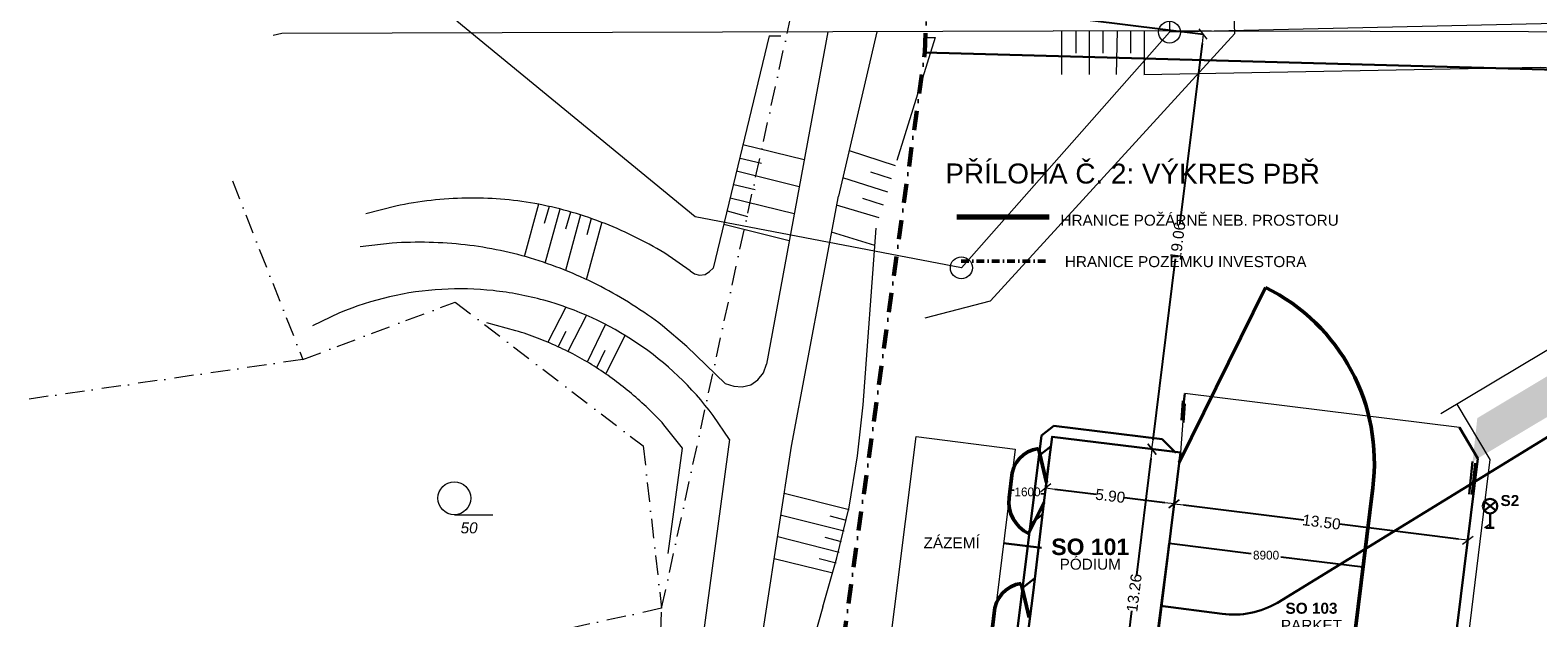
# Model space of a CAD drawing. Header units: millimetres. Extents: x 1001806 to 1216649, y -881308 to -714934.
# Tile 8 of 15: x 1038129 to 1106872, y -778704 to -751916. Entities that reach past the tile are written whole.
import ezdxf

# ---------------------------------------------------------------- set-up
doc = ezdxf.new("R2010")
doc.units = ezdxf.units.MM
doc.header["$MEASUREMENT"] = 0
doc.linetypes.add('ČERCHOVANÁ', pattern=[1, 0.5, -0.25, 0, -0.25])
doc.linetypes.add('ČÁRA ČERCHOVANÁ 3', pattern=[1675.694406, 881.944418, -440.972209, 0, -352.777779])
for name, color, linetype in [('0 - OBRÁZEK_ TABULKA .R', 7, 'Continuous'), ('2 - INŽENÝRSKÉ SÍTĚ_ PROFESE.2D', 7, 'Continuous'), ('2 - KÓTA NS.2D', 7, 'Continuous'), ('2 - TEXT HLAVNÍ UNIVERSÁL.2D', 7, 'Continuous'), ('2 - ČÁRA HLAVNÍ.2D', 7, 'Continuous'), ('2 - ČÁRA POMOCNÁ.2Da', 7, 'Continuous'), ('at_Entity', 7, 'Continuous'), ('Nové_3 - SVĚTLA.3D', 7, 'Continuous')]:
    doc.layers.add(name, color=color, linetype=linetype)
for name, color, linetype, lineweight in [('H', 7, 'Continuous', 100), ('J_J_Hranice parcely', 233, 'Continuous', 50), ('POZNÁMKY.TEXT_Číslo_pera__6', 5, 'Continuous', 20)]:
    doc.layers.add(name, color=color, linetype=linetype, lineweight=lineweight)
doc.styles.add('ARIAL-CE', font='arial.ttf')
doc.styles.add('GENERATED_STYLE_3', font='arial.ttf')
doc.styles.add('GENEROVANÝ_STYL_1', font='Arial.ttf')
doc.styles.add('GENEROVANÝ_STYL_6', font='ariali.ttf')
doc.styles.add('GENEROVANÝ_STYL_7', font='arialbd.ttf')
doc.linetypes.add('KANALIZACE - DEŠŤOVÁ', pattern='A,0,[8,SYROVICE PÓDIUM1.Shx,S=23.809524,R=0,X=0,Y=0],-3000,0', length=3000)
doc.linetypes.add('KANALIZACE - SPLAŠKOVÁ', pattern='A,0,[5,SYROVICE PÓDIUM1.Shx,S=23.809524,R=0,X=0,Y=0],-3000,0', length=3000)
doc.linetypes.add('VEDENÍ - NN', pattern='A,0,[3,SYROVICE PÓDIUM1.Shx,S=23.809524,R=0,X=0,Y=0.119914],-3000,0', length=3000)
doc.linetypes.add('ZTI - KANALIZACE PLAST', pattern='A,0,[6,SYROVICE PÓDIUM1.Shx,S=29.761905,R=0,X=0,Y=-2.77556e-16],-3750,0', length=3750)
doc.linetypes.add('ČÁRA DVOJITÁ II', pattern='A,0,[9,SYROVICE PÓDIUM1.Shx,S=1.984127,R=0,X=0,Y=-0.0625],-250,0', length=250)
doc.dimstyles.new('GENEROVANÝ_STYL__1', dxfattribs={"dimtxt": 500, "dimasz": 427.5, "dimexe": 0.18, "dimexo": 450, "dimgap": 0, "dimtad": 1, "dimlfac": 0.001, "dimzin": 0, "dimdsep": 46, "dimtxsty": 'GENEROVANÝ_STYL_1', "dimblk": 'ARROWHEAD_6', "dimblk1": 'ARROWHEAD_6', "dimblk2": 'ARROWHEAD_6', "dimcen": 0.09, "dimclrd": 256, "dimclre": 256, "dimclrt": 256, "dimadec": 0, "dimazin": 0, "dimtfac": 1, "dimtdec": 4, "dimtmove": 0, "dimatfit": 3, "dimfxl": 1, "dimtolj": 1, "dimtzin": 0, "dimarcsym": 0})
doc.dimstyles.get("Standard").update_dxf_attribs({"dimtxt": 0.18, "dimasz": 0.18, "dimexe": 0.18, "dimexo": 0.0625, "dimgap": 0.09, "dimtad": 0, "dimtih": 1, "dimtoh": 1, "dimdec": 4, "dimzin": 0, "dimdsep": 46, "dimtxsty": 'Standard', "dimcen": 0.09, "dimadec": 0, "dimazin": 0, "dimtfac": 1, "dimtdec": 4, "dimtofl": 0, "dimtmove": 0, "dimatfit": 3, "dimfxl": 1, "dimtolj": 1, "dimtzin": 0, "dimarcsym": 0})

# ---------------------------------------------------------------- blocks, each defined once
blk = doc.blocks.new('Čára_4', base_point=(1104693, -773941))
at = {"layer": '2 - ČÁRA HLAVNÍ.2D', "color": 1, "linetype": 'Continuous', "lineweight": 30}
for p, q in [((1104693, -773941), (1104693, -774605)), ((1104505, -774605), (1104880, -774605))]:
    blk.add_line(p, q, dxfattribs=at)
blk = doc.blocks.new('ARROWHEAD_6')
at = {"color": 0, "linetype": 'Continuous', "lineweight": 0}
for p, q in [((0, 0), (-1, 0)), ((-0.5, -0.5), (0.5, 0.5))]:
    blk.add_line(p, q, dxfattribs=at)
blk = doc.blocks.new('*D16', base_point=(1118812, -1697940))
at = {"layer": '2 - KÓTA NS.2D', "color": 96, "linetype": 'Continuous', "lineweight": -2, "true_color": 0x007d00}
for p, q in [((1084665, -770897), (1084432, -772784)), ((1090521, -771621), (1090287, -773508)), ((1084856, -772836), (1086736, -773069)), ((1089863, -773455), (1088022, -773228))]:
    blk.add_line(p, q, dxfattribs=at)
at = {"layer": 'Defpoints', "color": 0}
for p in [(1084720, -770450), (1090576, -771174), (1090244, -773855)]:
    blk.add_point(p, dxfattribs=at)
at = {"layer": '2 - KÓTA NS.2D', "color": 96, "lineweight": -2, "true_color": 0x007d00, "xscale": 427.5, "yscale": 427.5, "zscale": 427.5}
for p, rotation in [((1084432, -772784), 172.9531487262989), ((1090287, -773508), 352.9531487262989)]:
    blk.add_blockref('ARROWHEAD_6', p, dxfattribs=dict(at, rotation=rotation))
at = {"layer": '2 - KÓTA NS.2D', "color": 96, "lineweight": 0, "true_color": 0x007d00, "insert": (1087379, -773148), "char_height": 500, "attachment_point": 5, "rotation": 352.95315, "style": 'GENEROVANÝ_STYL_1'}
blk.add_mtext('\\A1;5.90', dxfattribs=at)
blk = doc.blocks.new('*D17', base_point=(1118812, -1697940))
at = {"layer": '2 - KÓTA NS.2D', "color": 96, "linetype": 'Continuous', "lineweight": -2, "true_color": 0x007d00}
for p, q in [((1090521, -771621), (1090287, -773508)), ((1090712, -773560), (1096197, -774238)), ((1103257, -775111), (1097822, -774439)), ((1103631, -775577), (1103682, -775163))]:
    blk.add_line(p, q, dxfattribs=at)
at = {"layer": 'Defpoints', "color": 0}
for p in [(1090576, -771174), (1103575, -776024), (1103639, -775511)]:
    blk.add_point(p, dxfattribs=at)
at = {"layer": '2 - KÓTA NS.2D', "color": 96, "lineweight": -2, "true_color": 0x007d00, "xscale": 427.5, "yscale": 427.5, "zscale": 427.5}
for p, rotation in [((1090287, -773508), 172.9531487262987), ((1103682, -775163), 352.9531487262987)]:
    blk.add_blockref('ARROWHEAD_6', p, dxfattribs=dict(at, rotation=rotation))
at = {"layer": '2 - KÓTA NS.2D', "color": 96, "lineweight": 0, "true_color": 0x007d00, "insert": (1097009, -774339), "char_height": 500, "attachment_point": 5, "rotation": 352.95315, "style": 'GENEROVANÝ_STYL_1'}
blk.add_mtext('\\A1;13.50', dxfattribs=at)
blk = doc.blocks.new('*D18', base_point=(1118812, -1697940))
at = {"layer": '2 - KÓTA NS.2D', "color": 96, "linetype": 'Continuous', "lineweight": -2, "true_color": 0x007d00}
for p, q in [((1079476, -750593), (1091616, -752094)), ((1091564, -752518), (1090550, -760716)), ((1089330, -770589), (1090349, -762342)), ((1090129, -771119), (1089277, -771013))]:
    blk.add_line(p, q, dxfattribs=at)
at = {"layer": 'Defpoints', "color": 0}
for p in [(1079029, -750538), (1089625, -771056), (1090576, -771174)]:
    blk.add_point(p, dxfattribs=at)
at = {"layer": '2 - KÓTA NS.2D', "color": 96, "lineweight": -2, "true_color": 0x007d00, "xscale": 427.5, "yscale": 427.5, "zscale": 427.5}
for p, rotation in [((1091616, -752094), 82.95314980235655), ((1089277, -771013), 262.9531498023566)]:
    blk.add_blockref('ARROWHEAD_6', p, dxfattribs=dict(at, rotation=rotation))
at = {"layer": '2 - KÓTA NS.2D', "color": 96, "lineweight": 0, "true_color": 0x007d00, "insert": (1090450, -761529), "char_height": 500, "attachment_point": 5, "rotation": 82.95315, "style": 'GENEROVANÝ_STYL_1'}
blk.add_mtext('\\A1;19.06', dxfattribs=at)
blk = doc.blocks.new('*D19', base_point=(1118812, -1697940))
at = {"layer": '2 - KÓTA NS.2D', "color": 96, "linetype": 'Continuous', "lineweight": -2, "true_color": 0x007d00}
for p, q in [((1090129, -771119), (1089277, -771013)), ((1089225, -771438), (1088567, -776755)), ((1087703, -783749), (1088366, -778381)), ((1088503, -784279), (1087650, -784173))]:
    blk.add_line(p, q, dxfattribs=at)
at = {"layer": 'Defpoints', "color": 0}
for p in [(1090576, -771174), (1087998, -784216), (1088949, -784334)]:
    blk.add_point(p, dxfattribs=at)
at = {"layer": '2 - KÓTA NS.2D', "color": 96, "lineweight": -2, "true_color": 0x007d00, "xscale": 427.5, "yscale": 427.5, "zscale": 427.5}
for p, rotation in [((1089277, -771013), 82.95314980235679), ((1087650, -784173), 262.9531498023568)]:
    blk.add_blockref('ARROWHEAD_6', p, dxfattribs=dict(at, rotation=rotation))
at = {"layer": '2 - KÓTA NS.2D', "color": 96, "lineweight": 0, "true_color": 0x007d00, "insert": (1088467, -777568), "char_height": 500, "attachment_point": 5, "rotation": 82.95315, "style": 'GENEROVANÝ_STYL_1'}
blk.add_mtext('\\A1;13.26', dxfattribs=at)
blk = doc.blocks.new('*D29')
at = {"color": 0, "lineweight": -2}
for p, q in [((1089987, -775941), (1090065, -775304)), ((1090065, -775304), (1093805, -775765)), ((1098896, -776393), (1095156, -775932)), ((1098817, -777030), (1098896, -776393))]:
    blk.add_line(p, q, dxfattribs=at)
at = {"color": 0}
for points in [[(1090065, -775304), (1090065, -775304), (1090065, -775304)], [(1098896, -776393), (1098896, -776393), (1098896, -776393)]]:
    blk.add_solid(points, dxfattribs=at)
at = {"layer": 'Defpoints', "color": 0}
for p in [(1089987, -775941), (1098896, -776393), (1098817, -777030)]:
    blk.add_point(p, dxfattribs=at)
at = {"color": 0, "lineweight": 18, "insert": (1094481, -775849), "char_height": 400, "attachment_point": 5}
blk.add_mtext('\\A1;8900', dxfattribs=at)
blk = doc.blocks.new('*D31')
at = {"color": 0, "lineweight": -2}
for p, q in [((1082802, -772910), (1082807, -772864)), ((1082808, -772864), (1082994, -772888)), ((1084400, -773068), (1084214, -773044)), ((1084395, -773114), (1084400, -773068))]:
    blk.add_line(p, q, dxfattribs=at)
at = {"color": 0}
for points in [[(1082808, -772864), (1082808, -772864), (1082807, -772864)], [(1084400, -773068), (1084400, -773068), (1084400, -773068)]]:
    blk.add_solid(points, dxfattribs=at)
at = {"layer": 'Defpoints', "color": 0}
for p in [(1082802, -772910), (1082807, -772864), (1084395, -773114)]:
    blk.add_point(p, dxfattribs=at)
at = {"color": 0, "lineweight": 18, "insert": (1083604, -772966), "char_height": 400, "attachment_point": 5}
blk.add_mtext('\\A1;1600', dxfattribs=at)

msp = doc.modelspace()

# ---------------------------------------------------------------- hatches: boundary and pattern name
at = {"layer": '2 - ČÁRA HLAVNÍ.2D', "linetype": 'Continuous', "lineweight": 0}
msp.add_hatch(color=0, dxfattribs=at).paths.add_polyline_path([(1103899.281, -771578.08), (1115107.024, -764884.066), (1116339.281, -764148.08), (1117279.281, -763788.08), (1118269.281, -763778.08), (1119239.281, -763998.08), (1120149.281, -764398.08), (1121349.281, -765268.08), (1127039.281, -760638.08), (1126889.281, -760458.08), (1130852.04, -757108.605), (1127223.902, -754345.588), (1127379.281, -754828.08), (1127269.281, -755428.08), (1126939.281, -755918.08), (1114280.213, -763504.964), (1104111.546, -769601.364)])

# ---------------------------------------------------------------- linework, layer by layer
at = {"color": 1, "lineweight": 50}
for p, q in [((1090516.407, -771628.923), (1094453.652, -763647.187)), ((1084462.224, -772538.926), (1084098.488, -770980.82)), ((1082874.31, -772342.637), (1082759.794, -773235.321)), ((1097804.384, -785243.629), (1099341.377, -772782.139)), ((1084357.066, -773426.778), (1083652.758, -774863.424)), ((1083677.225, -778691.317), (1083313.489, -777133.21)), ((1082089.311, -778495.027), (1081974.796, -779387.712))]:
    msp.add_line(p, q, dxfattribs=at)
for centre, radius, start, end in [((1090534.375, -771619.309), 8883.438, 352.47847526, 63.82021658), ((1084294.888, -772388.502), 1421.318, 97.94262919, 178.15074998), ((1084370.332, -773410.924), 1620.083, 173.77742409, 243.70936642), ((1083509.889, -778540.893), 1421.318, 97.94262919, 178.15074998)]:
    msp.add_arc(centre, radius, start, end, dxfattribs=at)
at = {"layer": '0 - OBRÁZEK_ TABULKA .R', "color": 0, "linetype": 'Continuous', "lineweight": 15, "flags": 128}
msp.add_lwpolyline([(1088269.314, -788824.77), (1101791.774, -790496.345), (1104141.052, -771433.678), (1103297.365, -770026.426), (1090772.882, -768478.216), (1090575.865, -771173.927)], close=True, dxfattribs=at)
at = {"layer": '0 - OBRÁZEK_ TABULKA .R', "color": 0, "linetype": 'Continuous', "lineweight": 30, "flags": 128}
msp.add_lwpolyline([(1084503.901, -772201.777), (1083861.029, -777565.076), (1083504.825, -780283.952), (1083093.684, -783609.946), (1088949.116, -784333.763), (1090575.865, -771173.927), (1084720.432, -770450.11), (1084503.901, -772201.777)], close=True, dxfattribs=at)
at = {"layer": '2 - INŽENÝRSKÉ SÍTĚ_ PROFESE.2D', "color": 0, "linetype": 'KANALIZACE - SPLAŠKOVÁ', "lineweight": 15}
for p, q in [((1089829.142, -733818.091), (1090079.142, -752008.091)), ((1090079.142, -752008.091), (1080589.142, -762748.091)), ((1114499.763, -751462.766), (1090079.142, -752008.091))]:
    msp.add_line(p, q, dxfattribs=at)
at = {"layer": '2 - INŽENÝRSKÉ SÍTĚ_ PROFESE.2D', "color": 0, "linetype": 'VEDENÍ - NN', "lineweight": 15}
for p, q in [((1093049.142, -752068.091), (1092639.142, -740238.091)), ((1081919.142, -764258.091), (1093049.142, -752068.091)), ((1078939.142, -765028.091), (1081919.142, -764258.091))]:
    msp.add_line(p, q, dxfattribs=at)
at = {"layer": '2 - INŽENÝRSKÉ SÍTĚ_ PROFESE.2D', "color": 0, "linetype": 'ZTI - KANALIZACE PLAST', "lineweight": 15}
for p, q in [((1068456.284, -760426.219), (1057579.142, -751508.091)), ((1080589.142, -762748.091), (1068456.284, -760426.219))]:
    msp.add_line(p, q, dxfattribs=at)
at = {"layer": '2 - INŽENÝRSKÉ SÍTĚ_ PROFESE.2D', "color": 0, "linetype": 'Continuous', "lineweight": 15}
for centre in [(1090079.142, -752008.091), (1080589.142, -762748.091)]:
    msp.add_circle(centre, 500, dxfattribs=at)
at = {"layer": '2 - ČÁRA HLAVNÍ.2D', "color": 0, "linetype": 'ČÁRA DVOJITÁ II', "lineweight": 15}
for p, q in [((1116980.257, -760697.181), (1102453.184, -769405.719)), ((1104702.511, -771490.961), (1103188.298, -768965.04)), ((1102242.807, -791449.657), (1104702.511, -771490.961)), ((1104434.475, -774589.269), (1104692.556, -774420.373))]:
    msp.add_line(p, q, dxfattribs=at)
at = {"layer": '2 - ČÁRA HLAVNÍ.2D', "color": 0, "linetype": 'VEDENÍ - NN', "lineweight": 30}
for p, q in [((1094995.896, -778019.836), (1118014.289, -763900.616)), ((1082508.35, -775303.13), (1084247.546, -775518.448)), ((1089673.809, -778162.666), (1092478.17, -778525.378))]:
    msp.add_line(p, q, dxfattribs=at)
at = {"layer": '2 - ČÁRA HLAVNÍ.2D', "color": 0, "linetype": 'Continuous', "lineweight": 30}
for p, q in [((1090772.882, -768478.216), (1090629.281, -769688.08)), ((1090679.281, -768812.08), (1090629.281, -769688.08)), ((1090772.281, -768944.08), (1090723.281, -769801.08)), ((1104141.052, -771433.678), (1103297.365, -770026.426)), ((1101791.774, -790496.345), (1104141.052, -771433.678)), ((1103739.281, -773068.08), (1103899.281, -771578.08)), ((1103858.281, -773081.08), (1104012.281, -771650.08)), ((1104435.184, -773404.438), (1104949.929, -773816.944)), ((1104949.929, -773404.438), (1104435.184, -773816.944))]:
    msp.add_line(p, q, dxfattribs=at)
at = {"layer": '2 - ČÁRA HLAVNÍ.2D', "color": 0, "linetype": 'KANALIZACE - DEŠŤOVÁ', "lineweight": 30}
for p, q in [((1084240.278, -770390.132), (1081988.288, -788424.52)), ((1084240.278, -770390.132), (1084797.766, -769955.864)), ((1089739.998, -770566.796), (1084797.766, -769955.864)), ((1090360.281, -771187.08), (1089739.998, -770566.796)), ((1084124.762, -771320.204), (1084682.25, -770885.936)), ((1083737.495, -774416.523), (1084294.982, -773982.255)), ((1083372.197, -777341.905), (1083929.684, -776907.637))]:
    msp.add_line(p, q, dxfattribs=at)
at = {"layer": '2 - ČÁRA HLAVNÍ.2D', "color": 0, "linetype": 'ČÁRA ČERCHOVANÁ 3', "lineweight": 15}
for points in [[(1066919.156, -778268.21), (1073029.267, -750278.116)], [(1047349.162, -758778.296), (1050559.087, -766928.169)], [(1050559.087, -766928.169), (1057509.162, -764308.088), (1066079.192, -770868.344), (1066919.156, -778268.21)], [(1050559.087, -766928.169), (1026199.075, -770448.185)], [(1066919.156, -778268.21), (1050819.084, -781788.227)], [(1065239.228, -800038.127), (1066129.287, -799418.296), (1066919.156, -778268.21)]]:
    msp.add_lwpolyline(points, dxfattribs=at)
at = {"layer": '2 - ČÁRA HLAVNÍ.2D', "color": 0, "linetype": 'ČÁRA ČERCHOVANÁ 3', "lineweight": 60}
msp.add_lwpolyline([(1078919.245, -752928.182), (1079029.312, -750538.113)], dxfattribs=at)
at = {"layer": '2 - ČÁRA HLAVNÍ.2D', "color": 5, "linetype": 'ČÁRA ČERCHOVANÁ 3', "lineweight": 60}
msp.add_lwpolyline([(1077579.395, -825998.338), (1077189.223, -822568.28), (1073609.234, -791328.396), (1078919.245, -752928.182)], dxfattribs=at)
at = {"layer": '2 - ČÁRA HLAVNÍ.2D', "color": 0, "linetype": 'Continuous', "lineweight": 30}
msp.add_lwpolyline([(1078919.245, -752928.182), (1127109.395, -754258.155)], dxfattribs=at)
at = {"layer": '2 - ČÁRA HLAVNÍ.2D', "color": 0, "linetype": 'Continuous', "lineweight": 15, "flags": 128}
msp.add_lwpolyline([(1078529.281, -770438.08), (1083039.281, -771008.08), (1081589.281, -782738.08), (1077059.281, -782188.08)], close=True, dxfattribs=at)
at = {"layer": '2 - ČÁRA HLAVNÍ.2D', "color": 0, "linetype": 'Continuous', "lineweight": 0}
msp.add_lwpolyline([(1058219.993, -773252.814, -0.414213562), (1057469.988, -774002.82, -0.414213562), (1056719.982, -773252.814, -0.414213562), (1057469.988, -772502.809, -0.414213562)], format="xyb", close=True, dxfattribs=at)
msp.add_lwpolyline([(1057470.072, -774003.13), (1059219.85, -774003.13)], dxfattribs=at)
at = {"layer": '2 - ČÁRA HLAVNÍ.2D', "color": 0, "linetype": 'Continuous', "lineweight": 30}
msp.add_circle((1104692.556, -773610.691), 329.819, dxfattribs=at)
at = {"layer": '2 - ČÁRA HLAVNÍ.2D', "color": 0, "linetype": 'VEDENÍ - NN', "lineweight": 30}
msp.add_arc((1092991.25, -774558.421), 4000, 262.63036074, 300.07687253, dxfattribs=at)
at = {"layer": '2 - ČÁRA POMOCNÁ.2Da', "color": 0, "linetype": 'Continuous', "lineweight": 15}
for points in [[(1049212.979, -752148.107), (1049602.393, -752050.754), (1084779.435, -751953.4)], [(1074492.422, -751985.851), (1071701.623, -767140.536)], [(1074492.422, -751985.851), (1071701.623, -767140.536)], [(1074492.422, -751985.851), (1071701.623, -767140.536)], [(1076731.551, -751985.851), (1074979.189, -759482.066)], [(1120897.56, -752018.302), (1084779.435, -751953.4)], [(1085168.849, -753932.92), (1085168.849, -751953.4)], [(1085168.849, -753932.92), (1085168.849, -751953.4)], [(1085168.849, -753932.92), (1085168.849, -751953.4)], [(1085817.872, -752959.386), (1085817.872, -751953.4)], [(1085817.872, -752959.386), (1085817.872, -751953.4)], [(1085817.872, -752959.386), (1085817.872, -751953.4)], [(1086434.443, -753932.92), (1086434.443, -751953.4)], [(1086434.443, -753932.92), (1086434.443, -751953.4)], [(1086434.443, -753932.92), (1086434.443, -751953.4)], [(1087051.015, -752959.386), (1087051.015, -751953.4)], [(1087051.015, -752959.386), (1087051.015, -751953.4)], [(1087051.015, -752959.386), (1087051.015, -751953.4)], [(1087667.587, -753932.92), (1087700.038, -751953.4)], [(1087667.587, -753932.92), (1087700.038, -751953.4)], [(1087667.587, -753932.92), (1087700.038, -751953.4)], [(1088316.61, -752959.386), (1088316.61, -751953.4)], [(1088316.61, -752959.386), (1088316.61, -751953.4)], [(1088316.61, -752959.386), (1088316.61, -751953.4)], [(1088933.182, -753932.92), (1088933.182, -751953.4)], [(1088933.182, -753932.92), (1088933.182, -751953.4)], [(1088933.182, -753932.92), (1088933.182, -751953.4)], [(1071831.428, -752180.558), (1069267.787, -762759.632)], [(1071831.428, -752180.558), (1069267.787, -762759.632)], [(1071831.428, -752180.558), (1069267.787, -762759.632)], [(1071831.428, -752180.558), (1072350.646, -752180.558)], [(1071831.428, -752180.558), (1072350.646, -752180.558)], [(1079392.545, -752245.46), (1077640.183, -757859.509)], [(1078905.778, -752245.46), (1079392.545, -752245.46)], [(1088900.731, -753932.92), (1106976.019, -753608.409), (1122812.178, -754517.041)], [(1088900.731, -753932.92), (1106976.019, -753608.409), (1122812.178, -754517.041)], [(1088900.731, -753932.92), (1106976.019, -753608.409), (1122812.178, -754517.041)], [(1073421.534, -757827.057), (1070630.735, -757145.583)], [(1075465.956, -757405.193), (1077575.281, -758086.667)], [(1071474.465, -757989.313), (1070500.931, -757762.155)], [(1073194.376, -759060.201), (1070338.675, -758346.276)], [(1073194.376, -759060.201), (1070338.675, -758346.276)], [(1073194.376, -759060.201), (1070338.675, -758346.276)], [(1075173.896, -758638.336), (1077218.318, -759287.359)], [(1076439.491, -758378.727), (1077380.574, -758670.787)], [(1072967.218, -760293.345), (1070046.615, -759579.419)], [(1072967.218, -760293.345), (1070046.615, -759579.419)], [(1072967.218, -760293.345), (1070046.615, -759579.419)], [(1071182.405, -759190.006), (1070208.871, -758962.848)], [(1072837.413, -770872.418), (1074979.189, -759482.066)], [(1072837.413, -770872.418), (1074979.189, -759482.066)], [(1072837.413, -770872.418), (1074979.189, -759482.066)], [(1076082.528, -759579.419), (1077023.611, -759871.48)], [(1060668.234, -762240.413), (1061317.257, -759839.029)], [(1060668.234, -762240.413), (1061317.257, -759839.029)], [(1060668.234, -762240.413), (1061317.257, -759839.029)], [(1061576.866, -760715.209), (1061804.024, -759936.382)], [(1061576.866, -760715.209), (1061804.024, -759936.382)], [(1061576.866, -760715.209), (1061804.024, -759936.382)], [(1061609.317, -762532.474), (1062290.791, -760066.187)], [(1061609.317, -762532.474), (1062290.791, -760066.187)], [(1061609.317, -762532.474), (1062290.791, -760066.187)], [(1062550.4, -760974.819), (1062777.558, -760195.991)], [(1062550.4, -760974.819), (1062777.558, -760195.991)], [(1062550.4, -760974.819), (1062777.558, -760195.991)], [(1070857.893, -760423.149), (1069916.81, -760163.54)], [(1070857.893, -760423.149), (1069916.81, -760163.54)], [(1070857.893, -760423.149), (1069916.81, -760163.54)], [(1074881.836, -759871.48), (1076828.904, -760455.6)], [(1074881.836, -759871.48), (1076828.904, -760455.6)], [(1074881.836, -759871.48), (1076828.904, -760455.6)], [(1062550.4, -762856.985), (1063231.874, -760325.796)], [(1062550.4, -762856.985), (1063231.874, -760325.796)], [(1062550.4, -762856.985), (1063231.874, -760325.796)], [(1063491.483, -763278.85), (1064205.409, -760650.307)], [(1063491.483, -763278.85), (1064205.409, -760650.307)], [(1063491.483, -763278.85), (1064205.409, -760650.307)], [(1063523.934, -761234.428), (1063718.641, -760488.051)], [(1063523.934, -761234.428), (1063718.641, -760488.051)], [(1063523.934, -761234.428), (1063718.641, -760488.051)], [(1072740.06, -761526.488), (1069754.554, -760780.112)], [(1072740.06, -761526.488), (1069754.554, -760780.112)], [(1072740.06, -761526.488), (1069754.554, -760780.112)], [(1076114.979, -768990.252), (1076699.1, -760942.367)], [(1074654.678, -761104.623), (1076634.197, -761721.195)], [(1068229.351, -762889.436), (1068424.058, -763019.241), (1068651.216, -763084.143), (1068910.825, -763051.692), (1069105.532, -762921.887), (1069267.787, -762759.632)], [(1068229.351, -762889.436), (1068424.058, -763019.241), (1068651.216, -763084.143), (1068910.825, -763051.692), (1069105.532, -762921.887), (1069267.787, -762759.632)], [(1068229.351, -762889.436), (1068424.058, -763019.241), (1068651.216, -763084.143), (1068910.825, -763051.692), (1069105.532, -762921.887), (1069267.787, -762759.632)], [(1062550.4, -764544.445), (1061739.121, -766134.551)], [(1063491.483, -764901.407), (1062647.754, -766556.416)], [(1063491.483, -764901.407), (1062647.754, -766556.416)], [(1063491.483, -764901.407), (1062647.754, -766556.416)], [(1062550.4, -765647.784), (1062193.438, -766361.709)], [(1062550.4, -765647.784), (1062193.438, -766361.709)], [(1062550.4, -765647.784), (1062193.438, -766361.709)], [(1064367.664, -765323.272), (1063523.934, -767043.183)], [(1065243.845, -765842.491), (1064367.664, -767594.852)], [(1065243.845, -765842.491), (1064367.664, -767594.852)], [(1065243.845, -765842.491), (1064367.664, -767594.852)], [(1068067.095, -766329.258), (1069819.457, -768016.717)], [(1064335.213, -766523.965), (1063945.799, -767302.792)], [(1064335.213, -766523.965), (1063945.799, -767302.792)], [(1064335.213, -766523.965), (1063945.799, -767302.792)], [(1069819.457, -768016.717), (1070208.871, -768146.522), (1070598.284, -768178.973), (1070987.698, -768081.62), (1071312.209, -767854.462), (1071571.819, -767529.95), (1071701.623, -767140.536)], [(1074265.264, -778206.377), (1074914.287, -775967.248), (1075465.956, -773663.217), (1075855.37, -771326.734), (1076114.979, -768990.252)], [(1070014.164, -770580.358), (1067872.388, -786481.419), (1068813.471, -803031.504), (1071214.856, -815427.841), (1073226.827, -825292.99)], [(1067223.365, -775772.541), (1067872.388, -770969.772)], [(1074784.482, -823897.59), (1072350.646, -815135.781), (1071506.916, -801960.616), (1070468.48, -786319.164), (1072837.413, -770872.418)], [(1072512.902, -773014.194), (1075465.956, -773760.57)], [(1072512.902, -773014.194), (1075465.956, -773760.57)], [(1072512.902, -773014.194), (1075465.956, -773760.57)], [(1072383.097, -774020.179), (1075238.798, -774734.104)], [(1072383.097, -774020.179), (1075238.798, -774734.104)], [(1072383.097, -774020.179), (1075238.798, -774734.104)], [(1074589.775, -774052.63), (1075336.152, -774247.337)], [(1072220.842, -774993.714), (1075011.64, -775707.639)], [(1072220.842, -774993.714), (1075011.64, -775707.639)], [(1072220.842, -774993.714), (1075011.64, -775707.639)], [(1074362.617, -775026.165), (1075108.994, -775220.872)], [(1074362.617, -775026.165), (1075108.994, -775220.872)], [(1074362.617, -775026.165), (1075108.994, -775220.872)], [(1072058.586, -775999.699), (1074719.58, -776648.722)], [(1074103.008, -775999.699), (1074881.836, -776194.406)], [(1074103.008, -775999.699), (1074881.836, -776194.406)], [(1074103.008, -775999.699), (1074881.836, -776194.406)]]:
    msp.add_lwpolyline(points, dxfattribs=at)
for points in [[(1068229.351, -762889.436), (1067061.109, -762078.158, 0.020947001), (1065621.362, -761299.02, 0.022165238), (1064152.828, -760661.209, 0.023179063), (1062656.532, -760167.121, 0.023905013), (1061133.502, -759819.152, 0.048555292), (1058011.347, -759571.154, 0.023834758), (1056414.275, -759675.917, 0.023064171), (1054794.576, -759936.382), (1053431.628, -760293.345)], [(1068229.351, -762889.436), (1067061.109, -762078.158, 0.020947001), (1065621.362, -761299.02, 0.022165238), (1064152.828, -760661.209, 0.023179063), (1062656.532, -760167.121, 0.023905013), (1061133.502, -759819.152, 0.048555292), (1058011.347, -759571.154, 0.023834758), (1056414.275, -759675.917, 0.023064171), (1054794.576, -759936.382), (1053431.628, -760293.345)], [(1068067.095, -766329.258), (1066963.756, -765388.174, 0.02025933), (1065578.32, -764430.374, 0.021252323), (1064145.273, -763606.429, 0.022085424), (1062666.134, -762919.019, 0.022699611), (1061142.426, -762370.826, 0.046162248), (1057967.386, -761702.814, 0.022832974), (1056319.096, -761588.358, 0.022287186), (1054632.321, -761623.842), (1053172.019, -761786.097)], [(1070014.164, -770580.358), (1069267.787, -769477.019, 0.083876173), (1065797.365, -766177.878, 0.081269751), (1061544.617, -764225.815, 0.040462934), (1059245.089, -763789.401, 0.040992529), (1056894.241, -763731.112, 0.084634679), (1052230.936, -764804.054), (1050997.792, -765388.174)], [(1067872.388, -770969.772), (1067028.658, -769898.884, 0.014618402), (1066303.277, -769162.436, 0.015547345), (1065548.911, -768483.836, 0.033170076), (1063943.568, -767299.344, 0.034313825), (1062193.311, -766343.734, 0.016906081), (1061257.802, -765951.237, 0.016402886), (1060278.82, -765615.332), (1058948.323, -765258.37)], [(1074265.264, -778206.377), (1073778.497, -779926.288, 0.014460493), (1073528.994, -780965.007, 0.012758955), (1073329.479, -782051.66, 0.011615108), (1073179.592, -783171.513, 0.010921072), (1073078.972, -784309.829, 0.021310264), (1073024.083, -786582.905, 0.011157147), (1073069.094, -787688.193, 0.012090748), (1073161.925, -788752.999), (1073421.534, -790505.361)]]:
    msp.add_lwpolyline(points, format="xyb", dxfattribs=at)
at = {"layer": 'at_Entity', "color": 1, "linetype": 'Continuous', "lineweight": 70}
msp.add_line((1080377.432, -760425.625), (1084597.434, -760429.439), dxfattribs=at)
at = {"layer": 'J_J_Hranice parcely', "color": 5, "linetype": 'ČERCHOVANÁ', "ltscale": 700}
msp.add_line((1080579.983, -762452.949), (1084521.233, -762452.949), dxfattribs=at)

# ---------------------------------------------------------------- block references
at = {"layer": '2 - ČÁRA HLAVNÍ.2D', "color": 0, "linetype": 'Continuous', "lineweight": 30}
msp.add_blockref('Čára_4', (1104692.556, -773940.51), dxfattribs=at)

# ---------------------------------------------------------------- texts
at = {"layer": '2 - TEXT HLAVNÍ UNIVERSÁL.2D', "color": 0, "linetype": 'Continuous', "lineweight": 0, "insert": (1105598.545, -773107.127), "char_height": 500, "attachment_point": 2, "style": 'GENEROVANÝ_STYL_7'}
msp.add_mtext('\\A1;{\\pqc;\\fArial|b1|i0|c0|p0;\\W1.000000;S2}', dxfattribs=at)
at = {"layer": 'at_Entity', "color": 0, "linetype": 'Continuous', "style": 'ARIAL-CE'}
msp.add_text('PŘÍLOHA Č. 2: VÝKRES PBŘ', height=909.0818, rotation=359.94822902, dxfattribs=at).set_placement((1079857.432, -758902.159))
at = {"layer": 'H', "color": 0, "linetype": 'Continuous', "style": 'ARIAL-CE'}
msp.add_text('HRANICE POŽÁRNĚ NEB. PROSTORU', height=500, dxfattribs=at).set_placement((1085105.233, -760829.736))
at = {"layer": 'Nové_3 - SVĚTLA.3D', "color": 0, "linetype": 'Continuous', "lineweight": 0, "char_height": 500}
for s, insert, attachment_point, style in [('\\A1;{\\pql;\\fArial|b0|i1|c0|p0;\\W1.000000;50}', (1057754.663, -774351.55), 1, 'GENEROVANÝ_STYL_6'), ('\\A1;{\\pqr;\\fArial|b0|i0|c0|p0;\\W1.000000;ZÁZEMÍ}', (1081423.528, -775035.336), 3, 'GENEROVANÝ_STYL_1')]:
    msp.add_mtext(s, dxfattribs=dict(at, insert=insert, attachment_point=attachment_point, style=style))
at = {"layer": 'Nové_3 - SVĚTLA.3D', "color": 0, "linetype": 'Continuous', "lineweight": 0, "attachment_point": 2, "style": 'GENEROVANÝ_STYL_7'}
for s, insert, char_height, line_spacing_factor in [('\\A1;{\\pqc;\\fArial|b1|i0|c0|p0;\\W1.000000;SO 101\\P\\pqc;\\fArial|b0|i0|c0|p0;\\H0.666667x;\\W1.000000;PÓDIUM}', (1086464.465, -775091.302), 750, 0.733622), ('\\A1;{\\pqc;\\fArial|b1|i0|c0|p0;\\W1.000000;SO 103\\P\\pqc;\\fArial|b0|i0|c0|p0;\\W1.000000;PARKET}', (1096551.819, -778018.224), 500, 0.933308)]:
    msp.add_mtext(s, dxfattribs=dict(at, insert=insert, char_height=char_height, line_spacing_factor=line_spacing_factor))
at = {"layer": 'POZNÁMKY.TEXT_Číslo_pera__6', "color": 0, "linetype": 'Continuous', "insert": (1085304.919, -762724.785), "char_height": 500, "attachment_point": 7, "style": 'GENERATED_STYLE_3'}
msp.add_mtext('HRANICE POZEMKU INVESTORA', dxfattribs=at)

# ---------------------------------------------------------------- dimensions: what is measured, and where the dimension line sits
at = {"color": 1, "lineweight": 18}
for p1, p2, distance, text, picture, middle in [((1084394.552, -773114.042), (1082801.567, -772909.69), -46.054, '1600', '*D31', (1083603.92, -772966.186)), ((1089986.572, -775941.101), (1098817.412, -777030.292), 641.863, '8900', '*D29', (1094480.564, -775848.661))]:
    dim = msp.add_aligned_dim(p1=p1, p2=p2, distance=distance, text=text, dimstyle='Standard', override={"dimtxt": 400, "dimdec": 0}, dxfattribs=at)
    dim.commit()
    dim.dimension.update_dxf_attribs({"geometry": picture, "text_midpoint": middle})
at = {"layer": '2 - KÓTA NS.2D', "color": 0, "linetype": 'Continuous', "lineweight": 0}
for base, p1, p2, angle, picture, middle, turn in [((1089277.245, -771013.399), (1079029.312, -750538.113), (1090575.865, -771173.927), 262.9531498, '*D18', (1090449.679, -761528.813), 82.9531498), ((1090287.375, -773507.705), (1084720.432, -770450.11), (1090575.865, -771173.927), 352.95314873, '*D16', (1087379.037, -773148.192), 352.95314873), ((1087650.496, -784173.235), (1090575.865, -771173.927), (1088949.116, -784333.763), 262.9531498, '*D19', (1088466.947, -777568.426), 82.9531498), ((1103681.719, -775163.443), (1090575.865, -771173.927), (1103575.356, -776023.887), 352.95314873, '*D17', (1097009.438, -774338.651), 352.95314873)]:
    dim = msp.add_linear_dim(base=base, p1=p1, p2=p2, angle=angle, dimstyle='GENEROVANÝ_STYL__1', dxfattribs=at)
    dim.commit()
    dim.dimension.update_dxf_attribs({"geometry": picture, "text_midpoint": middle, "dimtype": 160, "text_rotation": turn})

doc.saveas('drawing.dxf')
